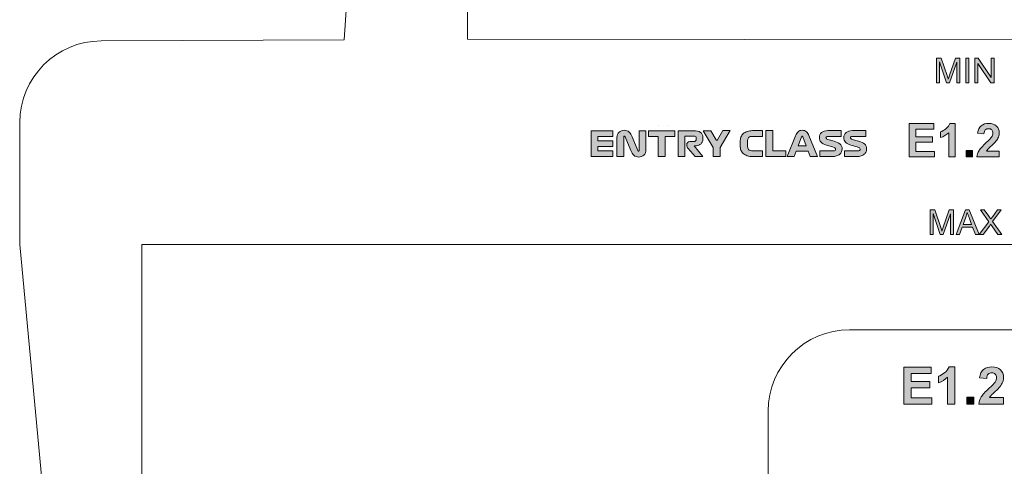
# Model space of a CAD drawing. Header units: millimetres. Extents: x 7 to 595, y -296 to -6.
# Tile 98 of 131: x 355 to 476, y -204 to -149. Entities that reach past the tile are written whole.
import ezdxf

# ---------------------------------------------------------------- set-up
doc = ezdxf.new("R2010")
doc.units = ezdxf.units.MM
doc.header["$MEASUREMENT"] = 0
doc.layers.add('Layer 1', color=7, linetype='Continuous', lineweight=0)

# ---------------------------------------------------------------- blocks, each defined once
blk = doc.blocks.new('Block_52')
at = {"layer": 'Layer 1', "true_color": 0x2c2a29, "transparency": 33554687}
for points in [[(424.95, -166.13), (424.95, -162.96), (427.6, -162.96), (427.6, -163.66), (425.77, -163.66), (425.77, -164.21), (427.6, -164.21), (427.6, -164.88), (425.77, -164.88), (425.77, -165.43), (427.6, -165.43), (427.6, -166.13)], [(433.18, -166.13), (433.18, -163.65), (431.97, -163.65), (431.97, -162.96), (435.23, -162.96), (435.23, -163.65), (434.02, -163.65), (434.02, -166.13)], [(446.4, -166.13), (446.4, -162.95), (447.25, -162.95), (447.25, -165.43), (448.86, -165.43), (448.86, -166.13)]]:
    blk.add_hatch(color=250, dxfattribs=at).paths.add_polyline_path(points)
h = blk.add_hatch(color=250, dxfattribs=at)
edge = h.paths.add_edge_path()
edge.add_spline(control_points=[(428.11, -166.13), (428.11, -166.13), (428.11, -163.8), (428.11, -163.8), (428.11, -163.66), (428.14, -163.53), (428.18, -163.42), (428.23, -163.31), (428.3, -163.21), (428.37, -163.14), (428.45, -163.06), (428.54, -163), (428.65, -162.96), (428.75, -162.93), (428.86, -162.91), (428.98, -162.91), (429.25, -162.91), (429.46, -162.98), (429.61, -163.12), (429.77, -163.27), (429.89, -163.46), (429.99, -163.7), (429.99, -163.7), (430.68, -165.38), (430.68, -165.38), (430.69, -165.4), (430.7, -165.42), (430.71, -165.44), (430.72, -165.46), (430.73, -165.47), (430.75, -165.47), (430.78, -165.47), (430.8, -165.46), (430.81, -165.44), (430.82, -165.43), (430.83, -165.41), (430.83, -165.38), (430.83, -165.38), (430.83, -162.96), (430.83, -162.96), (430.83, -162.96), (431.67, -162.96), (431.67, -162.96), (431.67, -162.96), (431.67, -165.29), (431.67, -165.29), (431.67, -165.44), (431.65, -165.57), (431.6, -165.68), (431.55, -165.8), (431.49, -165.89), (431.41, -165.96), (431.34, -166.04), (431.24, -166.09), (431.14, -166.13), (431.03, -166.17), (430.92, -166.19), (430.81, -166.19), (430.54, -166.19), (430.33, -166.12), (430.18, -165.97), (430.03, -165.83), (429.9, -165.64), (429.8, -165.39), (429.8, -165.39), (429.11, -163.71), (429.11, -163.71), (429.1, -163.69), (429.09, -163.67), (429.08, -163.65), (429.07, -163.63), (429.05, -163.63), (429.03, -163.63), (429, -163.63), (428.98, -163.63), (428.97, -163.65), (428.96, -163.66), (428.96, -163.69), (428.96, -163.71), (428.96, -163.71), (428.96, -166.13), (428.96, -166.13), (428.96, -166.13), (428.11, -166.13), (428.11, -166.13)], knot_values=[0, 0, 0, 0, 1, 1, 1, 2, 2, 2, 3, 3, 3, 4, 4, 4, 5, 5, 5, 6, 6, 6, 7, 7, 7, 8, 8, 8, 9, 9, 9, 10, 10, 10, 11, 11, 11, 12, 12, 12, 13, 13, 13, 14, 14, 14, 15, 15, 15, 16, 16, 16, 17, 17, 17, 18, 18, 18, 19, 19, 19, 20, 20, 20, 21, 21, 21, 22, 22, 22, 23, 23, 23, 24, 24, 24, 25, 25, 25, 26, 26, 26, 27, 27, 27, 28, 28, 28, 28], degree=3, periodic=0)
h = blk.add_hatch(color=250, dxfattribs=at)
edge = h.paths.add_edge_path()
edge.add_spline(control_points=[(438.66, -166.13), (438.66, -166.13), (437.71, -166.13), (437.71, -166.13), (437.71, -166.13), (436.87, -165.16), (436.87, -165.16), (436.8, -165.08), (436.75, -165), (436.72, -164.92), (436.69, -164.84), (436.68, -164.77), (436.68, -164.71), (436.68, -164.57), (436.72, -164.46), (436.8, -164.39), (436.89, -164.32), (437, -164.28), (437.15, -164.28), (437.15, -164.28), (437.57, -164.28), (437.57, -164.28), (437.66, -164.28), (437.73, -164.26), (437.77, -164.21), (437.82, -164.15), (437.84, -164.09), (437.84, -164.01), (437.84, -164.01), (437.84, -163.87), (437.84, -163.87), (437.84, -163.79), (437.82, -163.72), (437.78, -163.67), (437.73, -163.63), (437.66, -163.61), (437.56, -163.61), (437.56, -163.61), (436.46, -163.61), (436.46, -163.61), (436.46, -163.61), (436.46, -166.13), (436.46, -166.13), (436.46, -166.13), (435.61, -166.13), (435.61, -166.13), (435.61, -166.13), (435.61, -162.96), (435.61, -162.96), (435.61, -162.96), (437.47, -162.96), (437.47, -162.96), (437.88, -162.96), (438.18, -163.02), (438.38, -163.16), (438.57, -163.29), (438.67, -163.51), (438.67, -163.81), (438.67, -163.81), (438.67, -164), (438.67, -164), (438.67, -164.13), (438.64, -164.25), (438.59, -164.35), (438.54, -164.45), (438.47, -164.54), (438.38, -164.61), (438.29, -164.68), (438.18, -164.74), (438.06, -164.77), (437.94, -164.81), (437.82, -164.83), (437.68, -164.83), (437.68, -164.83), (437.58, -164.83), (437.58, -164.83), (437.58, -164.83), (438.66, -166.13), (438.66, -166.13)], knot_values=[0, 0, 0, 0, 1, 1, 1, 2, 2, 2, 3, 3, 3, 4, 4, 4, 5, 5, 5, 6, 6, 6, 7, 7, 7, 8, 8, 8, 9, 9, 9, 10, 10, 10, 11, 11, 11, 12, 12, 12, 13, 13, 13, 14, 14, 14, 15, 15, 15, 16, 16, 16, 17, 17, 17, 18, 18, 18, 19, 19, 19, 20, 20, 20, 21, 21, 21, 22, 22, 22, 23, 23, 23, 24, 24, 24, 25, 25, 25, 26, 26, 26, 26], degree=3, periodic=0)
h = blk.add_hatch(color=250, dxfattribs=at)
edge = h.paths.add_edge_path()
edge.add_spline(control_points=[(439.94, -166.13), (439.94, -166.13), (439.94, -165.03), (439.94, -165.03), (439.94, -165.03), (438.71, -162.96), (438.71, -162.96), (438.71, -162.96), (439.66, -162.96), (439.66, -162.96), (439.66, -162.96), (440.28, -164.06), (440.28, -164.06), (440.3, -164.1), (440.33, -164.12), (440.37, -164.12), (440.41, -164.12), (440.44, -164.1), (440.47, -164.06), (440.47, -164.06), (441.13, -162.95), (441.13, -162.95), (441.13, -162.95), (442.02, -162.95), (442.02, -162.95), (442.02, -162.95), (440.79, -165.02), (440.79, -165.02), (440.79, -165.02), (440.79, -166.13), (440.79, -166.13), (440.79, -166.13), (439.94, -166.13), (439.94, -166.13)], knot_values=[0, 0, 0, 0, 1, 1, 1, 2, 2, 2, 3, 3, 3, 4, 4, 4, 5, 5, 5, 6, 6, 6, 7, 7, 7, 8, 8, 8, 9, 9, 9, 10, 10, 10, 11, 11, 11, 11], degree=3, periodic=0)
h = blk.add_hatch(color=250, dxfattribs=at)
edge = h.paths.add_edge_path()
edge.add_spline(control_points=[(446, -165.43), (446, -165.43), (446, -166.13), (446, -166.13), (446, -166.13), (444.77, -166.13), (444.77, -166.13), (444.52, -166.13), (444.3, -166.1), (444.11, -166.03), (443.91, -165.97), (443.76, -165.88), (443.63, -165.76), (443.5, -165.65), (443.41, -165.5), (443.34, -165.34), (443.28, -165.17), (443.24, -164.98), (443.24, -164.77), (443.24, -164.77), (443.24, -164.31), (443.24, -164.31), (443.24, -164.1), (443.28, -163.92), (443.34, -163.75), (443.41, -163.58), (443.5, -163.44), (443.63, -163.32), (443.76, -163.2), (443.91, -163.11), (444.11, -163.05), (444.3, -162.99), (444.52, -162.95), (444.77, -162.95), (444.77, -162.95), (445.98, -162.95), (445.98, -162.95), (445.98, -162.95), (445.98, -163.65), (445.98, -163.65), (445.98, -163.65), (444.81, -163.65), (444.81, -163.65), (444.55, -163.65), (444.37, -163.7), (444.28, -163.81), (444.18, -163.91), (444.13, -164.08), (444.13, -164.32), (444.13, -164.32), (444.13, -164.77), (444.13, -164.77), (444.13, -165), (444.18, -165.17), (444.28, -165.28), (444.38, -165.38), (444.56, -165.43), (444.83, -165.43), (444.83, -165.43), (446, -165.43), (446, -165.43)], knot_values=[0, 0, 0, 0, 1, 1, 1, 2, 2, 2, 3, 3, 3, 4, 4, 4, 5, 5, 5, 6, 6, 6, 7, 7, 7, 8, 8, 8, 9, 9, 9, 10, 10, 10, 11, 11, 11, 12, 12, 12, 13, 13, 13, 14, 14, 14, 15, 15, 15, 16, 16, 16, 17, 17, 17, 18, 18, 18, 19, 19, 19, 20, 20, 20, 20], degree=3, periodic=0)
h = blk.add_hatch(color=250, dxfattribs=at)
edge = h.paths.add_edge_path()
edge.add_spline(control_points=[(450.79, -163.72), (450.79, -163.72), (450.37, -164.81), (450.37, -164.81), (450.37, -164.81), (451.35, -164.81), (451.35, -164.81), (451.35, -164.81), (450.94, -163.72), (450.94, -163.72), (450.93, -163.7), (450.93, -163.68), (450.92, -163.67), (450.91, -163.65), (450.89, -163.64), (450.87, -163.64), (450.85, -163.64), (450.83, -163.65), (450.82, -163.66), (450.81, -163.68), (450.8, -163.7), (450.79, -163.72)], knot_values=[0, 0, 0, 0, 1, 1, 1, 2, 2, 2, 3, 3, 3, 4, 4, 4, 5, 5, 5, 6, 6, 6, 7, 7, 7, 7], degree=3, periodic=0)
edge = h.paths.add_edge_path()
edge.add_spline(control_points=[(451.85, -166.13), (451.85, -166.13), (451.6, -165.46), (451.6, -165.46), (451.6, -165.46), (450.12, -165.46), (450.12, -165.46), (450.12, -165.46), (449.86, -166.13), (449.86, -166.13), (449.86, -166.13), (449.01, -166.13), (449.01, -166.13), (449.01, -166.13), (450.06, -163.57), (450.06, -163.57), (450.14, -163.37), (450.25, -163.21), (450.37, -163.08), (450.49, -162.96), (450.65, -162.9), (450.86, -162.9), (451.08, -162.9), (451.26, -162.96), (451.38, -163.08), (451.51, -163.2), (451.61, -163.36), (451.69, -163.56), (451.69, -163.56), (452.73, -166.13), (452.73, -166.13), (452.73, -166.13), (451.85, -166.13), (451.85, -166.13), (451.85, -166.13), (451.85, -166.13), (451.85, -166.13)], knot_values=[0, 0, 0, 0, 1, 1, 1, 2, 2, 2, 3, 3, 3, 4, 4, 4, 5, 5, 5, 6, 6, 6, 7, 7, 7, 8, 8, 8, 9, 9, 9, 10, 10, 10, 11, 11, 11, 12, 12, 12, 12], degree=3, periodic=0)
h = blk.add_hatch(color=250, dxfattribs=at)
edge = h.paths.add_edge_path()
edge.add_spline(control_points=[(454.59, -164.95), (454.59, -164.95), (453.83, -164.72), (453.83, -164.72), (453.54, -164.64), (453.32, -164.52), (453.18, -164.36), (453.04, -164.21), (452.97, -164.03), (452.97, -163.82), (452.97, -163.55), (453.06, -163.34), (453.25, -163.19), (453.43, -163.03), (453.69, -162.95), (454.03, -162.95), (454.03, -162.95), (455.66, -162.95), (455.66, -162.95), (455.66, -162.95), (455.66, -163.65), (455.66, -163.65), (455.66, -163.65), (454.03, -163.65), (454.03, -163.65), (453.94, -163.65), (453.88, -163.67), (453.84, -163.7), (453.8, -163.73), (453.78, -163.77), (453.78, -163.81), (453.78, -163.86), (453.8, -163.9), (453.84, -163.93), (453.87, -163.97), (453.93, -163.99), (454.01, -164.02), (454.01, -164.02), (454.78, -164.24), (454.78, -164.24), (455.11, -164.34), (455.36, -164.45), (455.52, -164.59), (455.69, -164.73), (455.77, -164.93), (455.77, -165.18), (455.77, -165.31), (455.74, -165.43), (455.7, -165.55), (455.65, -165.66), (455.57, -165.76), (455.47, -165.85), (455.37, -165.93), (455.24, -166), (455.09, -166.05), (454.94, -166.1), (454.76, -166.13), (454.55, -166.13), (454.55, -166.13), (453.05, -166.13), (453.05, -166.13), (453.05, -166.13), (453.05, -165.43), (453.05, -165.43), (453.05, -165.43), (454.68, -165.43), (454.68, -165.43), (454.78, -165.43), (454.86, -165.41), (454.9, -165.37), (454.94, -165.32), (454.96, -165.27), (454.96, -165.22), (454.96, -165.15), (454.94, -165.1), (454.89, -165.06), (454.83, -165.03), (454.74, -164.99), (454.59, -164.95)], knot_values=[0, 0, 0, 0, 1, 1, 1, 2, 2, 2, 3, 3, 3, 4, 4, 4, 5, 5, 5, 6, 6, 6, 7, 7, 7, 8, 8, 8, 9, 9, 9, 10, 10, 10, 11, 11, 11, 12, 12, 12, 13, 13, 13, 14, 14, 14, 15, 15, 15, 16, 16, 16, 17, 17, 17, 18, 18, 18, 19, 19, 19, 20, 20, 20, 21, 21, 21, 22, 22, 22, 23, 23, 23, 24, 24, 24, 25, 25, 25, 26, 26, 26, 26], degree=3, periodic=0)
h = blk.add_hatch(color=250, dxfattribs=at)
edge = h.paths.add_edge_path()
edge.add_spline(control_points=[(457.61, -164.95), (457.61, -164.95), (456.84, -164.72), (456.84, -164.72), (456.55, -164.63), (456.33, -164.52), (456.19, -164.36), (456.05, -164.21), (455.98, -164.03), (455.98, -163.82), (455.98, -163.55), (456.07, -163.34), (456.26, -163.19), (456.45, -163.03), (456.71, -162.95), (457.05, -162.95), (457.05, -162.95), (458.68, -162.95), (458.68, -162.95), (458.68, -162.95), (458.68, -163.65), (458.68, -163.65), (458.68, -163.65), (457.04, -163.65), (457.04, -163.65), (456.95, -163.65), (456.89, -163.67), (456.85, -163.7), (456.82, -163.73), (456.8, -163.77), (456.8, -163.81), (456.8, -163.86), (456.82, -163.9), (456.85, -163.93), (456.89, -163.97), (456.94, -163.99), (457.02, -164.02), (457.02, -164.02), (457.8, -164.24), (457.8, -164.24), (458.12, -164.34), (458.37, -164.45), (458.54, -164.59), (458.7, -164.73), (458.78, -164.93), (458.78, -165.18), (458.78, -165.31), (458.76, -165.43), (458.71, -165.55), (458.66, -165.66), (458.59, -165.76), (458.49, -165.85), (458.38, -165.93), (458.26, -166), (458.1, -166.05), (457.95, -166.1), (457.77, -166.13), (457.56, -166.13), (457.56, -166.13), (456.07, -166.13), (456.07, -166.13), (456.07, -166.13), (456.07, -165.43), (456.07, -165.43), (456.07, -165.43), (457.69, -165.43), (457.69, -165.43), (457.8, -165.43), (457.87, -165.41), (457.92, -165.37), (457.96, -165.32), (457.98, -165.27), (457.98, -165.22), (457.98, -165.15), (457.95, -165.1), (457.9, -165.06), (457.85, -165.03), (457.75, -164.99), (457.61, -164.95)], knot_values=[0, 0, 0, 0, 1, 1, 1, 2, 2, 2, 3, 3, 3, 4, 4, 4, 5, 5, 5, 6, 6, 6, 7, 7, 7, 8, 8, 8, 9, 9, 9, 10, 10, 10, 11, 11, 11, 12, 12, 12, 13, 13, 13, 14, 14, 14, 15, 15, 15, 16, 16, 16, 17, 17, 17, 18, 18, 18, 19, 19, 19, 20, 20, 20, 21, 21, 21, 22, 22, 22, 23, 23, 23, 24, 24, 24, 25, 25, 25, 26, 26, 26, 26], degree=3, periodic=0)
at = {"layer": 'Layer 1', "color": 242, "lineweight": 0, "true_color": 0xe32227}
for p, q in [((433.16, -162.36), (433.16, -162.36)), ((434.29, -162.36), (434.29, -162.36))]:
    blk.add_line(p, q, dxfattribs=at)
at = {"layer": 'Layer 1'}
for points in [[(424.95, -166.13), (424.95, -162.96), (427.6, -162.96), (427.6, -163.66), (425.77, -163.66), (425.77, -164.21), (427.6, -164.21), (427.6, -164.88), (425.77, -164.88), (425.77, -165.43), (427.6, -165.43), (427.6, -166.13)], [(433.18, -166.13), (433.18, -163.65), (431.97, -163.65), (431.97, -162.96), (435.23, -162.96), (435.23, -163.65), (434.02, -163.65), (434.02, -166.13)], [(446.4, -166.13), (446.4, -162.95), (447.25, -162.95), (447.25, -165.43), (448.86, -165.43), (448.86, -166.13)]]:
    blk.add_lwpolyline(points, close=True, dxfattribs=at)
for points, knots in [([(428.11, -166.13), (428.11, -166.13), (428.11, -163.8), (428.11, -163.8), (428.11, -163.66), (428.14, -163.53), (428.18, -163.42), (428.23, -163.31), (428.3, -163.21), (428.37, -163.14), (428.45, -163.06), (428.54, -163), (428.65, -162.96), (428.75, -162.93), (428.86, -162.91), (428.98, -162.91), (429.25, -162.91), (429.46, -162.98), (429.61, -163.12), (429.77, -163.27), (429.89, -163.46), (429.99, -163.7), (429.99, -163.7), (430.68, -165.38), (430.68, -165.38), (430.69, -165.4), (430.7, -165.42), (430.71, -165.44), (430.72, -165.46), (430.73, -165.47), (430.75, -165.47), (430.78, -165.47), (430.8, -165.46), (430.81, -165.44), (430.82, -165.43), (430.83, -165.41), (430.83, -165.38), (430.83, -165.38), (430.83, -162.96), (430.83, -162.96), (430.83, -162.96), (431.67, -162.96), (431.67, -162.96), (431.67, -162.96), (431.67, -165.29), (431.67, -165.29), (431.67, -165.44), (431.65, -165.57), (431.6, -165.68), (431.55, -165.8), (431.49, -165.89), (431.41, -165.96), (431.34, -166.04), (431.24, -166.09), (431.14, -166.13), (431.03, -166.17), (430.92, -166.19), (430.81, -166.19), (430.54, -166.19), (430.33, -166.12), (430.18, -165.97), (430.03, -165.83), (429.9, -165.64), (429.8, -165.39), (429.8, -165.39), (429.11, -163.71), (429.11, -163.71), (429.1, -163.69), (429.09, -163.67), (429.08, -163.65), (429.07, -163.63), (429.05, -163.63), (429.03, -163.63), (429, -163.63), (428.98, -163.63), (428.97, -163.65), (428.96, -163.66), (428.96, -163.69), (428.96, -163.71), (428.96, -163.71), (428.96, -166.13), (428.96, -166.13), (428.96, -166.13), (428.11, -166.13), (428.11, -166.13)], [0, 0, 0, 0, 1, 1, 1, 2, 2, 2, 3, 3, 3, 4, 4, 4, 5, 5, 5, 6, 6, 6, 7, 7, 7, 8, 8, 8, 9, 9, 9, 10, 10, 10, 11, 11, 11, 12, 12, 12, 13, 13, 13, 14, 14, 14, 15, 15, 15, 16, 16, 16, 17, 17, 17, 18, 18, 18, 19, 19, 19, 20, 20, 20, 21, 21, 21, 22, 22, 22, 23, 23, 23, 24, 24, 24, 25, 25, 25, 26, 26, 26, 27, 27, 27, 28, 28, 28, 28]), ([(438.66, -166.13), (438.66, -166.13), (437.71, -166.13), (437.71, -166.13), (437.71, -166.13), (436.87, -165.16), (436.87, -165.16), (436.8, -165.08), (436.75, -165), (436.72, -164.92), (436.69, -164.84), (436.68, -164.77), (436.68, -164.71), (436.68, -164.57), (436.72, -164.46), (436.8, -164.39), (436.89, -164.32), (437, -164.28), (437.15, -164.28), (437.15, -164.28), (437.57, -164.28), (437.57, -164.28), (437.66, -164.28), (437.73, -164.26), (437.77, -164.21), (437.82, -164.15), (437.84, -164.09), (437.84, -164.01), (437.84, -164.01), (437.84, -163.87), (437.84, -163.87), (437.84, -163.79), (437.82, -163.72), (437.78, -163.67), (437.73, -163.63), (437.66, -163.61), (437.56, -163.61), (437.56, -163.61), (436.46, -163.61), (436.46, -163.61), (436.46, -163.61), (436.46, -166.13), (436.46, -166.13), (436.46, -166.13), (435.61, -166.13), (435.61, -166.13), (435.61, -166.13), (435.61, -162.96), (435.61, -162.96), (435.61, -162.96), (437.47, -162.96), (437.47, -162.96), (437.88, -162.96), (438.18, -163.02), (438.38, -163.16), (438.57, -163.29), (438.67, -163.51), (438.67, -163.81), (438.67, -163.81), (438.67, -164), (438.67, -164), (438.67, -164.13), (438.64, -164.25), (438.59, -164.35), (438.54, -164.45), (438.47, -164.54), (438.38, -164.61), (438.29, -164.68), (438.18, -164.74), (438.06, -164.77), (437.94, -164.81), (437.82, -164.83), (437.68, -164.83), (437.68, -164.83), (437.58, -164.83), (437.58, -164.83), (437.58, -164.83), (438.66, -166.13), (438.66, -166.13)], [0, 0, 0, 0, 1, 1, 1, 2, 2, 2, 3, 3, 3, 4, 4, 4, 5, 5, 5, 6, 6, 6, 7, 7, 7, 8, 8, 8, 9, 9, 9, 10, 10, 10, 11, 11, 11, 12, 12, 12, 13, 13, 13, 14, 14, 14, 15, 15, 15, 16, 16, 16, 17, 17, 17, 18, 18, 18, 19, 19, 19, 20, 20, 20, 21, 21, 21, 22, 22, 22, 23, 23, 23, 24, 24, 24, 25, 25, 25, 26, 26, 26, 26]), ([(439.94, -166.13), (439.94, -166.13), (439.94, -165.03), (439.94, -165.03), (439.94, -165.03), (438.71, -162.96), (438.71, -162.96), (438.71, -162.96), (439.66, -162.96), (439.66, -162.96), (439.66, -162.96), (440.28, -164.06), (440.28, -164.06), (440.3, -164.1), (440.33, -164.12), (440.37, -164.12), (440.41, -164.12), (440.44, -164.1), (440.47, -164.06), (440.47, -164.06), (441.13, -162.95), (441.13, -162.95), (441.13, -162.95), (442.02, -162.95), (442.02, -162.95), (442.02, -162.95), (440.79, -165.02), (440.79, -165.02), (440.79, -165.02), (440.79, -166.13), (440.79, -166.13), (440.79, -166.13), (439.94, -166.13), (439.94, -166.13)], [0, 0, 0, 0, 1, 1, 1, 2, 2, 2, 3, 3, 3, 4, 4, 4, 5, 5, 5, 6, 6, 6, 7, 7, 7, 8, 8, 8, 9, 9, 9, 10, 10, 10, 11, 11, 11, 11]), ([(446, -165.43), (446, -165.43), (446, -166.13), (446, -166.13), (446, -166.13), (444.77, -166.13), (444.77, -166.13), (444.52, -166.13), (444.3, -166.1), (444.11, -166.03), (443.91, -165.97), (443.76, -165.88), (443.63, -165.76), (443.5, -165.65), (443.41, -165.5), (443.34, -165.34), (443.28, -165.17), (443.24, -164.98), (443.24, -164.77), (443.24, -164.77), (443.24, -164.31), (443.24, -164.31), (443.24, -164.1), (443.28, -163.92), (443.34, -163.75), (443.41, -163.58), (443.5, -163.44), (443.63, -163.32), (443.76, -163.2), (443.91, -163.11), (444.11, -163.05), (444.3, -162.99), (444.52, -162.95), (444.77, -162.95), (444.77, -162.95), (445.98, -162.95), (445.98, -162.95), (445.98, -162.95), (445.98, -163.65), (445.98, -163.65), (445.98, -163.65), (444.81, -163.65), (444.81, -163.65), (444.55, -163.65), (444.37, -163.7), (444.28, -163.81), (444.18, -163.91), (444.13, -164.08), (444.13, -164.32), (444.13, -164.32), (444.13, -164.77), (444.13, -164.77), (444.13, -165), (444.18, -165.17), (444.28, -165.28), (444.38, -165.38), (444.56, -165.43), (444.83, -165.43), (444.83, -165.43), (446, -165.43), (446, -165.43)], [0, 0, 0, 0, 1, 1, 1, 2, 2, 2, 3, 3, 3, 4, 4, 4, 5, 5, 5, 6, 6, 6, 7, 7, 7, 8, 8, 8, 9, 9, 9, 10, 10, 10, 11, 11, 11, 12, 12, 12, 13, 13, 13, 14, 14, 14, 15, 15, 15, 16, 16, 16, 17, 17, 17, 18, 18, 18, 19, 19, 19, 20, 20, 20, 20]), ([(451.85, -166.13), (451.85, -166.13), (451.6, -165.46), (451.6, -165.46), (451.6, -165.46), (450.12, -165.46), (450.12, -165.46), (450.12, -165.46), (449.86, -166.13), (449.86, -166.13), (449.86, -166.13), (449.01, -166.13), (449.01, -166.13), (449.01, -166.13), (450.06, -163.57), (450.06, -163.57), (450.14, -163.37), (450.25, -163.21), (450.37, -163.08), (450.49, -162.96), (450.65, -162.9), (450.86, -162.9), (451.08, -162.9), (451.26, -162.96), (451.38, -163.08), (451.51, -163.2), (451.61, -163.36), (451.69, -163.56), (451.69, -163.56), (452.73, -166.13), (452.73, -166.13), (452.73, -166.13), (451.85, -166.13), (451.85, -166.13), (451.85, -166.13), (451.85, -166.13), (451.85, -166.13)], [0, 0, 0, 0, 1, 1, 1, 2, 2, 2, 3, 3, 3, 4, 4, 4, 5, 5, 5, 6, 6, 6, 7, 7, 7, 8, 8, 8, 9, 9, 9, 10, 10, 10, 11, 11, 11, 12, 12, 12, 12]), ([(454.59, -164.95), (454.59, -164.95), (453.83, -164.72), (453.83, -164.72), (453.54, -164.64), (453.32, -164.52), (453.18, -164.36), (453.04, -164.21), (452.97, -164.03), (452.97, -163.82), (452.97, -163.55), (453.06, -163.34), (453.25, -163.19), (453.43, -163.03), (453.69, -162.95), (454.03, -162.95), (454.03, -162.95), (455.66, -162.95), (455.66, -162.95), (455.66, -162.95), (455.66, -163.65), (455.66, -163.65), (455.66, -163.65), (454.03, -163.65), (454.03, -163.65), (453.94, -163.65), (453.88, -163.67), (453.84, -163.7), (453.8, -163.73), (453.78, -163.77), (453.78, -163.81), (453.78, -163.86), (453.8, -163.9), (453.84, -163.93), (453.87, -163.97), (453.93, -163.99), (454.01, -164.02), (454.01, -164.02), (454.78, -164.24), (454.78, -164.24), (455.11, -164.34), (455.36, -164.45), (455.52, -164.59), (455.69, -164.73), (455.77, -164.93), (455.77, -165.18), (455.77, -165.31), (455.74, -165.43), (455.7, -165.55), (455.65, -165.66), (455.57, -165.76), (455.47, -165.85), (455.37, -165.93), (455.24, -166), (455.09, -166.05), (454.94, -166.1), (454.76, -166.13), (454.55, -166.13), (454.55, -166.13), (453.05, -166.13), (453.05, -166.13), (453.05, -166.13), (453.05, -165.43), (453.05, -165.43), (453.05, -165.43), (454.68, -165.43), (454.68, -165.43), (454.78, -165.43), (454.86, -165.41), (454.9, -165.37), (454.94, -165.32), (454.96, -165.27), (454.96, -165.22), (454.96, -165.15), (454.94, -165.1), (454.89, -165.06), (454.83, -165.03), (454.74, -164.99), (454.59, -164.95)], [0, 0, 0, 0, 1, 1, 1, 2, 2, 2, 3, 3, 3, 4, 4, 4, 5, 5, 5, 6, 6, 6, 7, 7, 7, 8, 8, 8, 9, 9, 9, 10, 10, 10, 11, 11, 11, 12, 12, 12, 13, 13, 13, 14, 14, 14, 15, 15, 15, 16, 16, 16, 17, 17, 17, 18, 18, 18, 19, 19, 19, 20, 20, 20, 21, 21, 21, 22, 22, 22, 23, 23, 23, 24, 24, 24, 25, 25, 25, 26, 26, 26, 26]), ([(457.61, -164.95), (457.61, -164.95), (456.84, -164.72), (456.84, -164.72), (456.55, -164.63), (456.33, -164.52), (456.19, -164.36), (456.05, -164.21), (455.98, -164.03), (455.98, -163.82), (455.98, -163.55), (456.07, -163.34), (456.26, -163.19), (456.45, -163.03), (456.71, -162.95), (457.05, -162.95), (457.05, -162.95), (458.68, -162.95), (458.68, -162.95), (458.68, -162.95), (458.68, -163.65), (458.68, -163.65), (458.68, -163.65), (457.04, -163.65), (457.04, -163.65), (456.95, -163.65), (456.89, -163.67), (456.85, -163.7), (456.82, -163.73), (456.8, -163.77), (456.8, -163.81), (456.8, -163.86), (456.82, -163.9), (456.85, -163.93), (456.89, -163.97), (456.94, -163.99), (457.02, -164.02), (457.02, -164.02), (457.8, -164.24), (457.8, -164.24), (458.12, -164.34), (458.37, -164.45), (458.54, -164.59), (458.7, -164.73), (458.78, -164.93), (458.78, -165.18), (458.78, -165.31), (458.76, -165.43), (458.71, -165.55), (458.66, -165.66), (458.59, -165.76), (458.49, -165.85), (458.38, -165.93), (458.26, -166), (458.1, -166.05), (457.95, -166.1), (457.77, -166.13), (457.56, -166.13), (457.56, -166.13), (456.07, -166.13), (456.07, -166.13), (456.07, -166.13), (456.07, -165.43), (456.07, -165.43), (456.07, -165.43), (457.69, -165.43), (457.69, -165.43), (457.8, -165.43), (457.87, -165.41), (457.92, -165.37), (457.96, -165.32), (457.98, -165.27), (457.98, -165.22), (457.98, -165.15), (457.95, -165.1), (457.9, -165.06), (457.85, -165.03), (457.75, -164.99), (457.61, -164.95)], [0, 0, 0, 0, 1, 1, 1, 2, 2, 2, 3, 3, 3, 4, 4, 4, 5, 5, 5, 6, 6, 6, 7, 7, 7, 8, 8, 8, 9, 9, 9, 10, 10, 10, 11, 11, 11, 12, 12, 12, 13, 13, 13, 14, 14, 14, 15, 15, 15, 16, 16, 16, 17, 17, 17, 18, 18, 18, 19, 19, 19, 20, 20, 20, 21, 21, 21, 22, 22, 22, 23, 23, 23, 24, 24, 24, 25, 25, 25, 26, 26, 26, 26]), ([(450.79, -163.72), (450.79, -163.72), (450.37, -164.81), (450.37, -164.81), (450.37, -164.81), (451.35, -164.81), (451.35, -164.81), (451.35, -164.81), (450.94, -163.72), (450.94, -163.72), (450.93, -163.7), (450.93, -163.68), (450.92, -163.67), (450.91, -163.65), (450.89, -163.64), (450.87, -163.64), (450.85, -163.64), (450.83, -163.65), (450.82, -163.66), (450.81, -163.68), (450.8, -163.7), (450.79, -163.72)], [0, 0, 0, 0, 1, 1, 1, 2, 2, 2, 3, 3, 3, 4, 4, 4, 5, 5, 5, 6, 6, 6, 7, 7, 7, 7])]:
    blk.add_open_spline(points, degree=3, knots=knots, dxfattribs=at)
blk = doc.blocks.new('Block_51')
at = {"layer": 'Layer 1', "true_color": 0x010101, "transparency": 33554687}
h = blk.add_hatch(color=18, dxfattribs=at)
edge = h.paths.add_edge_path()
edge.add_spline(control_points=[(467.35, -157.07), (467.35, -157.07), (467.35, -154.04), (467.35, -154.04), (467.35, -154.04), (467.95, -154.04), (467.95, -154.04), (467.95, -154.04), (468.66, -156.19), (468.66, -156.19), (468.73, -156.39), (468.78, -156.54), (468.81, -156.64), (468.84, -156.53), (468.9, -156.36), (468.97, -156.15), (468.97, -156.15), (469.7, -154.04), (469.7, -154.04), (469.7, -154.04), (470.24, -154.04), (470.24, -154.04), (470.24, -154.04), (470.24, -157.07), (470.24, -157.07), (470.24, -157.07), (469.85, -157.07), (469.85, -157.07), (469.85, -157.07), (469.85, -154.54), (469.85, -154.54), (469.85, -154.54), (468.97, -157.07), (468.97, -157.07), (468.97, -157.07), (468.61, -157.07), (468.61, -157.07), (468.61, -157.07), (467.73, -154.49), (467.73, -154.49), (467.73, -154.49), (467.73, -157.07), (467.73, -157.07), (467.73, -157.07), (467.35, -157.07), (467.35, -157.07)], knot_values=[0, 0, 0, 0, 1, 1, 1, 2, 2, 2, 3, 3, 3, 4, 4, 4, 5, 5, 5, 6, 6, 6, 7, 7, 7, 8, 8, 8, 9, 9, 9, 10, 10, 10, 11, 11, 11, 12, 12, 12, 13, 13, 13, 14, 14, 14, 15, 15, 15, 15], degree=3, periodic=0)
for points in [[(470.95, -157.07), (470.95, -154.04), (471.35, -154.04), (471.35, -157.07)], [(472.05, -157.07), (472.05, -154.04), (472.47, -154.04), (474.06, -156.42), (474.06, -154.04), (474.44, -154.04), (474.44, -157.07), (474.03, -157.07), (472.44, -154.69), (472.44, -157.07)], [(464, -166.18), (464, -162.08), (467.03, -162.08), (467.03, -162.78), (464.83, -162.78), (464.83, -163.69), (466.88, -163.69), (466.88, -164.38), (464.83, -164.38), (464.83, -165.49), (467.11, -165.49), (467.11, -166.18)], [(470.99, -166.18), (470.99, -165.4), (471.78, -165.4), (471.78, -166.18)]]:
    blk.add_hatch(color=18, dxfattribs=at).paths.add_polyline_path(points)
h = blk.add_hatch(color=18, dxfattribs=at)
edge = h.paths.add_edge_path()
edge.add_spline(control_points=[(469.65, -166.18), (469.65, -166.18), (468.87, -166.18), (468.87, -166.18), (468.87, -166.18), (468.87, -163.21), (468.87, -163.21), (468.58, -163.48), (468.24, -163.68), (467.85, -163.81), (467.85, -163.81), (467.85, -163.1), (467.85, -163.1), (468.06, -163.03), (468.28, -162.9), (468.52, -162.71), (468.76, -162.53), (468.92, -162.31), (469.01, -162.06), (469.01, -162.06), (469.65, -162.06), (469.65, -162.06), (469.65, -162.06), (469.65, -166.18), (469.65, -166.18)], knot_values=[0, 0, 0, 0, 1, 1, 1, 2, 2, 2, 3, 3, 3, 4, 4, 4, 5, 5, 5, 6, 6, 6, 7, 7, 7, 8, 8, 8, 8], degree=3, periodic=0)
h = blk.add_hatch(color=18, dxfattribs=at)
edge = h.paths.add_edge_path()
edge.add_spline(control_points=[(475.07, -165.45), (475.07, -165.45), (475.07, -166.18), (475.07, -166.18), (475.07, -166.18), (472.32, -166.18), (472.32, -166.18), (472.35, -165.91), (472.44, -165.64), (472.59, -165.4), (472.74, -165.15), (473.03, -164.82), (473.47, -164.41), (473.82, -164.08), (474.04, -163.86), (474.12, -163.74), (474.23, -163.58), (474.28, -163.42), (474.28, -163.26), (474.28, -163.08), (474.24, -162.95), (474.14, -162.85), (474.05, -162.76), (473.92, -162.71), (473.75, -162.71), (473.59, -162.71), (473.46, -162.76), (473.36, -162.86), (473.27, -162.96), (473.21, -163.12), (473.19, -163.35), (473.19, -163.35), (472.41, -163.27), (472.41, -163.27), (472.46, -162.84), (472.6, -162.53), (472.85, -162.34), (473.1, -162.15), (473.4, -162.06), (473.77, -162.06), (474.18, -162.06), (474.49, -162.17), (474.73, -162.39), (474.96, -162.61), (475.07, -162.88), (475.07, -163.2), (475.07, -163.39), (475.04, -163.56), (474.97, -163.73), (474.91, -163.9), (474.8, -164.07), (474.66, -164.26), (474.56, -164.38), (474.39, -164.55), (474.14, -164.78), (473.89, -165.01), (473.74, -165.16), (473.67, -165.24), (473.6, -165.31), (473.55, -165.38), (473.51, -165.45), (473.51, -165.45), (475.07, -165.45), (475.07, -165.45)], knot_values=[0, 0, 0, 0, 1, 1, 1, 2, 2, 2, 3, 3, 3, 4, 4, 4, 5, 5, 5, 6, 6, 6, 7, 7, 7, 8, 8, 8, 9, 9, 9, 10, 10, 10, 11, 11, 11, 12, 12, 12, 13, 13, 13, 14, 14, 14, 15, 15, 15, 16, 16, 16, 17, 17, 17, 18, 18, 18, 19, 19, 19, 20, 20, 20, 21, 21, 21, 21], degree=3, periodic=0)
h = blk.add_hatch(color=18, dxfattribs=at)
edge = h.paths.add_edge_path()
edge.add_spline(control_points=[(466.57, -175.71), (466.57, -175.71), (466.57, -172.68), (466.57, -172.68), (466.57, -172.68), (467.17, -172.68), (467.17, -172.68), (467.17, -172.68), (467.88, -174.83), (467.88, -174.83), (467.95, -175.03), (468, -175.18), (468.03, -175.28), (468.06, -175.17), (468.12, -175), (468.19, -174.79), (468.19, -174.79), (468.92, -172.68), (468.92, -172.68), (468.92, -172.68), (469.46, -172.68), (469.46, -172.68), (469.46, -172.68), (469.46, -175.71), (469.46, -175.71), (469.46, -175.71), (469.07, -175.71), (469.07, -175.71), (469.07, -175.71), (469.07, -173.18), (469.07, -173.18), (469.07, -173.18), (468.19, -175.71), (468.19, -175.71), (468.19, -175.71), (467.83, -175.71), (467.83, -175.71), (467.83, -175.71), (466.95, -173.13), (466.95, -173.13), (466.95, -173.13), (466.95, -175.71), (466.95, -175.71), (466.95, -175.71), (466.57, -175.71), (466.57, -175.71)], knot_values=[0, 0, 0, 0, 1, 1, 1, 2, 2, 2, 3, 3, 3, 4, 4, 4, 5, 5, 5, 6, 6, 6, 7, 7, 7, 8, 8, 8, 9, 9, 9, 10, 10, 10, 11, 11, 11, 12, 12, 12, 13, 13, 13, 14, 14, 14, 15, 15, 15, 15], degree=3, periodic=0)
h = blk.add_hatch(color=18, dxfattribs=at)
edge = h.paths.add_edge_path()
edge.add_spline(control_points=[(470.64, -174.47), (470.64, -174.47), (471.67, -174.47), (471.67, -174.47), (471.67, -174.47), (471.36, -173.63), (471.36, -173.63), (471.26, -173.37), (471.19, -173.16), (471.14, -172.99), (471.1, -173.19), (471.04, -173.39), (470.97, -173.58), (470.97, -173.58), (470.64, -174.47), (470.64, -174.47)], knot_values=[0, 0, 0, 0, 1, 1, 1, 2, 2, 2, 3, 3, 3, 4, 4, 4, 5, 5, 5, 5], degree=3, periodic=0)
edge = h.paths.add_edge_path()
edge.add_spline(control_points=[(469.77, -175.71), (469.77, -175.71), (470.93, -172.68), (470.93, -172.68), (470.93, -172.68), (471.37, -172.68), (471.37, -172.68), (471.37, -172.68), (472.61, -175.71), (472.61, -175.71), (472.61, -175.71), (472.15, -175.71), (472.15, -175.71), (472.15, -175.71), (471.8, -174.79), (471.8, -174.79), (471.8, -174.79), (470.52, -174.79), (470.52, -174.79), (470.52, -174.79), (470.19, -175.71), (470.19, -175.71), (470.19, -175.71), (469.77, -175.71), (469.77, -175.71), (469.77, -175.71), (469.77, -175.71), (469.77, -175.71)], knot_values=[0, 0, 0, 0, 1, 1, 1, 2, 2, 2, 3, 3, 3, 4, 4, 4, 5, 5, 5, 6, 6, 6, 7, 7, 7, 8, 8, 8, 9, 9, 9, 9], degree=3, periodic=0)
h = blk.add_hatch(color=18, dxfattribs=at)
edge = h.paths.add_edge_path()
edge.add_spline(control_points=[(472.62, -175.71), (472.62, -175.71), (473.79, -174.14), (473.79, -174.14), (473.79, -174.14), (472.76, -172.68), (472.76, -172.68), (472.76, -172.68), (473.23, -172.68), (473.23, -172.68), (473.23, -172.68), (473.79, -173.46), (473.79, -173.46), (473.9, -173.62), (473.98, -173.74), (474.03, -173.82), (474.1, -173.72), (474.18, -173.61), (474.27, -173.49), (474.27, -173.49), (474.87, -172.68), (474.87, -172.68), (474.87, -172.68), (475.31, -172.68), (475.31, -172.68), (475.31, -172.68), (474.26, -174.12), (474.26, -174.12), (474.26, -174.12), (475.39, -175.71), (475.39, -175.71), (475.39, -175.71), (474.9, -175.71), (474.9, -175.71), (474.9, -175.71), (474.14, -174.63), (474.14, -174.63), (474.09, -174.57), (474.05, -174.51), (474.01, -174.45), (473.94, -174.55), (473.9, -174.62), (473.87, -174.66), (473.87, -174.66), (473.1, -175.71), (473.1, -175.71), (473.1, -175.71), (472.62, -175.71), (472.62, -175.71)], knot_values=[0, 0, 0, 0, 1, 1, 1, 2, 2, 2, 3, 3, 3, 4, 4, 4, 5, 5, 5, 6, 6, 6, 7, 7, 7, 8, 8, 8, 9, 9, 9, 10, 10, 10, 11, 11, 11, 12, 12, 12, 13, 13, 13, 14, 14, 14, 15, 15, 15, 16, 16, 16, 16], degree=3, periodic=0)
at = {"layer": 'Layer 1'}
for points in [[(470.95, -157.07), (470.95, -154.04), (471.35, -154.04), (471.35, -157.07)], [(472.05, -157.07), (472.05, -154.04), (472.47, -154.04), (474.06, -156.42), (474.06, -154.04), (474.44, -154.04), (474.44, -157.07), (474.03, -157.07), (472.44, -154.69), (472.44, -157.07)], [(464, -166.18), (464, -162.08), (467.03, -162.08), (467.03, -162.78), (464.83, -162.78), (464.83, -163.69), (466.88, -163.69), (466.88, -164.38), (464.83, -164.38), (464.83, -165.49), (467.11, -165.49), (467.11, -166.18)], [(470.99, -166.18), (470.99, -165.4), (471.78, -165.4), (471.78, -166.18)]]:
    blk.add_lwpolyline(points, close=True, dxfattribs=at)
at = {"layer": 'Layer 1', "color": 240, "lineweight": 0, "true_color": 0xed2224}
for points in [[(400.01, -71.93), (400.01, -71.93), (394.62, -151.78), (394.62, -151.78)], [(409.74, -151.71), (409.74, -151.71), (409.74, -71.93), (409.74, -71.93)], [(409.74, -151.71), (409.74, -151.71), (579.75, -151.91), (579.75, -151.91)], [(354.75, -176.94), (354.75, -176.94), (362.26, -256.94), (362.26, -256.94)], [(579.75, -176.91), (579.75, -176.91), (369.75, -176.94), (369.75, -176.94)]]:
    blk.add_open_spline(points, degree=3, dxfattribs=at)
for points, knots in [([(354.75, -176.94), (354.75, -176.94), (354.75, -161.94), (354.75, -161.94), (354.75, -156.44), (359.25, -151.94), (364.75, -151.94), (364.75, -151.94), (394.62, -151.78), (394.62, -151.78)], [0, 0, 0, 0, 1, 1, 1, 2, 2, 2, 3, 3, 3, 3]), ([(369.75, -176.94), (369.75, -176.94), (369.76, -256.94), (369.76, -256.94), (369.76, -256.94), (362.26, -256.94), (362.26, -256.94)], [0, 0, 0, 0, 1, 1, 1, 2, 2, 2, 2])]:
    blk.add_open_spline(points, degree=3, knots=knots, dxfattribs=at)
at = {"layer": 'Layer 1'}
for points, knots in [([(467.35, -157.07), (467.35, -157.07), (467.35, -154.04), (467.35, -154.04), (467.35, -154.04), (467.95, -154.04), (467.95, -154.04), (467.95, -154.04), (468.66, -156.19), (468.66, -156.19), (468.73, -156.39), (468.78, -156.54), (468.81, -156.64), (468.84, -156.53), (468.9, -156.36), (468.97, -156.15), (468.97, -156.15), (469.7, -154.04), (469.7, -154.04), (469.7, -154.04), (470.24, -154.04), (470.24, -154.04), (470.24, -154.04), (470.24, -157.07), (470.24, -157.07), (470.24, -157.07), (469.85, -157.07), (469.85, -157.07), (469.85, -157.07), (469.85, -154.54), (469.85, -154.54), (469.85, -154.54), (468.97, -157.07), (468.97, -157.07), (468.97, -157.07), (468.61, -157.07), (468.61, -157.07), (468.61, -157.07), (467.73, -154.49), (467.73, -154.49), (467.73, -154.49), (467.73, -157.07), (467.73, -157.07), (467.73, -157.07), (467.35, -157.07), (467.35, -157.07)], [0, 0, 0, 0, 1, 1, 1, 2, 2, 2, 3, 3, 3, 4, 4, 4, 5, 5, 5, 6, 6, 6, 7, 7, 7, 8, 8, 8, 9, 9, 9, 10, 10, 10, 11, 11, 11, 12, 12, 12, 13, 13, 13, 14, 14, 14, 15, 15, 15, 15]), ([(469.65, -166.18), (469.65, -166.18), (468.87, -166.18), (468.87, -166.18), (468.87, -166.18), (468.87, -163.21), (468.87, -163.21), (468.58, -163.48), (468.24, -163.68), (467.85, -163.81), (467.85, -163.81), (467.85, -163.1), (467.85, -163.1), (468.06, -163.03), (468.28, -162.9), (468.52, -162.71), (468.76, -162.53), (468.92, -162.31), (469.01, -162.06), (469.01, -162.06), (469.65, -162.06), (469.65, -162.06), (469.65, -162.06), (469.65, -166.18), (469.65, -166.18)], [0, 0, 0, 0, 1, 1, 1, 2, 2, 2, 3, 3, 3, 4, 4, 4, 5, 5, 5, 6, 6, 6, 7, 7, 7, 8, 8, 8, 8]), ([(475.07, -165.45), (475.07, -165.45), (475.07, -166.18), (475.07, -166.18), (475.07, -166.18), (472.32, -166.18), (472.32, -166.18), (472.35, -165.91), (472.44, -165.64), (472.59, -165.4), (472.74, -165.15), (473.03, -164.82), (473.47, -164.41), (473.82, -164.08), (474.04, -163.86), (474.12, -163.74), (474.23, -163.58), (474.28, -163.42), (474.28, -163.26), (474.28, -163.08), (474.24, -162.95), (474.14, -162.85), (474.05, -162.76), (473.92, -162.71), (473.75, -162.71), (473.59, -162.71), (473.46, -162.76), (473.36, -162.86), (473.27, -162.96), (473.21, -163.12), (473.19, -163.35), (473.19, -163.35), (472.41, -163.27), (472.41, -163.27), (472.46, -162.84), (472.6, -162.53), (472.85, -162.34), (473.1, -162.15), (473.4, -162.06), (473.77, -162.06), (474.18, -162.06), (474.49, -162.17), (474.73, -162.39), (474.96, -162.61), (475.07, -162.88), (475.07, -163.2), (475.07, -163.39), (475.04, -163.56), (474.97, -163.73), (474.91, -163.9), (474.8, -164.07), (474.66, -164.26), (474.56, -164.38), (474.39, -164.55), (474.14, -164.78), (473.89, -165.01), (473.74, -165.16), (473.67, -165.24), (473.6, -165.31), (473.55, -165.38), (473.51, -165.45), (473.51, -165.45), (475.07, -165.45), (475.07, -165.45)], [0, 0, 0, 0, 1, 1, 1, 2, 2, 2, 3, 3, 3, 4, 4, 4, 5, 5, 5, 6, 6, 6, 7, 7, 7, 8, 8, 8, 9, 9, 9, 10, 10, 10, 11, 11, 11, 12, 12, 12, 13, 13, 13, 14, 14, 14, 15, 15, 15, 16, 16, 16, 17, 17, 17, 18, 18, 18, 19, 19, 19, 20, 20, 20, 21, 21, 21, 21]), ([(466.57, -175.71), (466.57, -175.71), (466.57, -172.68), (466.57, -172.68), (466.57, -172.68), (467.17, -172.68), (467.17, -172.68), (467.17, -172.68), (467.88, -174.83), (467.88, -174.83), (467.95, -175.03), (468, -175.18), (468.03, -175.28), (468.06, -175.17), (468.12, -175), (468.19, -174.79), (468.19, -174.79), (468.92, -172.68), (468.92, -172.68), (468.92, -172.68), (469.46, -172.68), (469.46, -172.68), (469.46, -172.68), (469.46, -175.71), (469.46, -175.71), (469.46, -175.71), (469.07, -175.71), (469.07, -175.71), (469.07, -175.71), (469.07, -173.18), (469.07, -173.18), (469.07, -173.18), (468.19, -175.71), (468.19, -175.71), (468.19, -175.71), (467.83, -175.71), (467.83, -175.71), (467.83, -175.71), (466.95, -173.13), (466.95, -173.13), (466.95, -173.13), (466.95, -175.71), (466.95, -175.71), (466.95, -175.71), (466.57, -175.71), (466.57, -175.71)], [0, 0, 0, 0, 1, 1, 1, 2, 2, 2, 3, 3, 3, 4, 4, 4, 5, 5, 5, 6, 6, 6, 7, 7, 7, 8, 8, 8, 9, 9, 9, 10, 10, 10, 11, 11, 11, 12, 12, 12, 13, 13, 13, 14, 14, 14, 15, 15, 15, 15]), ([(469.77, -175.71), (469.77, -175.71), (470.93, -172.68), (470.93, -172.68), (470.93, -172.68), (471.37, -172.68), (471.37, -172.68), (471.37, -172.68), (472.61, -175.71), (472.61, -175.71), (472.61, -175.71), (472.15, -175.71), (472.15, -175.71), (472.15, -175.71), (471.8, -174.79), (471.8, -174.79), (471.8, -174.79), (470.52, -174.79), (470.52, -174.79), (470.52, -174.79), (470.19, -175.71), (470.19, -175.71), (470.19, -175.71), (469.77, -175.71), (469.77, -175.71), (469.77, -175.71), (469.77, -175.71), (469.77, -175.71)], [0, 0, 0, 0, 1, 1, 1, 2, 2, 2, 3, 3, 3, 4, 4, 4, 5, 5, 5, 6, 6, 6, 7, 7, 7, 8, 8, 8, 9, 9, 9, 9]), ([(472.62, -175.71), (472.62, -175.71), (473.79, -174.14), (473.79, -174.14), (473.79, -174.14), (472.76, -172.68), (472.76, -172.68), (472.76, -172.68), (473.23, -172.68), (473.23, -172.68), (473.23, -172.68), (473.79, -173.46), (473.79, -173.46), (473.9, -173.62), (473.98, -173.74), (474.03, -173.82), (474.1, -173.72), (474.18, -173.61), (474.27, -173.49), (474.27, -173.49), (474.87, -172.68), (474.87, -172.68), (474.87, -172.68), (475.31, -172.68), (475.31, -172.68), (475.31, -172.68), (474.26, -174.12), (474.26, -174.12), (474.26, -174.12), (475.39, -175.71), (475.39, -175.71), (475.39, -175.71), (474.9, -175.71), (474.9, -175.71), (474.9, -175.71), (474.14, -174.63), (474.14, -174.63), (474.09, -174.57), (474.05, -174.51), (474.01, -174.45), (473.94, -174.55), (473.9, -174.62), (473.87, -174.66), (473.87, -174.66), (473.1, -175.71), (473.1, -175.71), (473.1, -175.71), (472.62, -175.71), (472.62, -175.71)], [0, 0, 0, 0, 1, 1, 1, 2, 2, 2, 3, 3, 3, 4, 4, 4, 5, 5, 5, 6, 6, 6, 7, 7, 7, 8, 8, 8, 9, 9, 9, 10, 10, 10, 11, 11, 11, 12, 12, 12, 13, 13, 13, 14, 14, 14, 15, 15, 15, 16, 16, 16, 16]), ([(470.64, -174.47), (470.64, -174.47), (471.67, -174.47), (471.67, -174.47), (471.67, -174.47), (471.36, -173.63), (471.36, -173.63), (471.26, -173.37), (471.19, -173.16), (471.14, -172.99), (471.1, -173.19), (471.04, -173.39), (470.97, -173.58), (470.97, -173.58), (470.64, -174.47), (470.64, -174.47)], [0, 0, 0, 0, 1, 1, 1, 2, 2, 2, 3, 3, 3, 4, 4, 4, 5, 5, 5, 5])]:
    blk.add_open_spline(points, degree=3, knots=knots, dxfattribs=at)
blk.add_blockref('Block_52', (0, 0), dxfattribs=at)
blk = doc.blocks.new('Block_54')
at = {"layer": 'Layer 1', "color": 240, "lineweight": 0, "true_color": 0xed2224}
blk.add_open_spline([(466.69, -272.39), (466.69, -272.39), (446.68, -272.39), (446.68, -272.39), (446.68, -272.39), (446.68, -197.39), (446.68, -197.39), (446.68, -191.89), (451.18, -187.39), (456.68, -187.39), (456.68, -187.39), (561.68, -187.39), (561.68, -187.39), (567.18, -187.39), (571.68, -191.89), (571.68, -197.39), (571.68, -197.39), (571.68, -272.39), (571.68, -272.39), (571.68, -272.39), (551.68, -272.39), (551.68, -272.39)], degree=3, knots=[0, 0, 0, 0, 1, 1, 1, 2, 2, 2, 3, 3, 3, 4, 4, 4, 5, 5, 5, 6, 6, 6, 7, 7, 7, 7], dxfattribs=at)
blk = doc.blocks.new('Block_53')
at = {"layer": 'Layer 1', "true_color": 0x010101, "transparency": 33554687}
for points in [[(463.33, -196.53), (463.33, -191.98), (466.7, -191.98), (466.7, -192.75), (464.25, -192.75), (464.25, -193.76), (466.53, -193.76), (466.53, -194.53), (464.25, -194.53), (464.25, -195.76), (466.79, -195.76), (466.79, -196.53)], [(471.09, -196.53), (471.09, -195.66), (471.96, -195.66), (471.96, -196.53)]]:
    blk.add_hatch(color=18, dxfattribs=at).paths.add_polyline_path(points)
h = blk.add_hatch(color=18, dxfattribs=at)
edge = h.paths.add_edge_path()
edge.add_spline(control_points=[(469.6, -196.53), (469.6, -196.53), (468.73, -196.53), (468.73, -196.53), (468.73, -196.53), (468.73, -193.23), (468.73, -193.23), (468.41, -193.53), (468.04, -193.75), (467.61, -193.9), (467.61, -193.9), (467.61, -193.1), (467.61, -193.1), (467.83, -193.03), (468.08, -192.89), (468.35, -192.68), (468.61, -192.47), (468.8, -192.23), (468.9, -191.95), (468.9, -191.95), (469.6, -191.95), (469.6, -191.95), (469.6, -191.95), (469.6, -196.53), (469.6, -196.53)], knot_values=[0, 0, 0, 0, 1, 1, 1, 2, 2, 2, 3, 3, 3, 4, 4, 4, 5, 5, 5, 6, 6, 6, 7, 7, 7, 8, 8, 8, 8], degree=3, periodic=0)
h = blk.add_hatch(color=18, dxfattribs=at)
edge = h.paths.add_edge_path()
edge.add_spline(control_points=[(475.61, -195.72), (475.61, -195.72), (475.61, -196.53), (475.61, -196.53), (475.61, -196.53), (472.56, -196.53), (472.56, -196.53), (472.59, -196.22), (472.69, -195.93), (472.86, -195.65), (473.02, -195.38), (473.35, -195.02), (473.84, -194.56), (474.23, -194.2), (474.47, -193.95), (474.56, -193.82), (474.68, -193.64), (474.74, -193.46), (474.74, -193.28), (474.74, -193.09), (474.69, -192.94), (474.58, -192.83), (474.48, -192.73), (474.33, -192.68), (474.15, -192.68), (473.97, -192.68), (473.83, -192.73), (473.72, -192.84), (473.61, -192.95), (473.55, -193.13), (473.53, -193.39), (473.53, -193.39), (472.66, -193.3), (472.66, -193.3), (472.71, -192.82), (472.88, -192.48), (473.15, -192.27), (473.42, -192.06), (473.76, -191.95), (474.17, -191.95), (474.62, -191.95), (474.97, -192.08), (475.23, -192.32), (475.49, -192.56), (475.61, -192.86), (475.61, -193.22), (475.61, -193.43), (475.58, -193.62), (475.5, -193.81), (475.43, -193.99), (475.32, -194.19), (475.16, -194.39), (475.05, -194.53), (474.86, -194.72), (474.58, -194.97), (474.31, -195.23), (474.13, -195.39), (474.06, -195.48), (473.99, -195.56), (473.93, -195.64), (473.88, -195.72), (473.88, -195.72), (475.61, -195.72), (475.61, -195.72)], knot_values=[0, 0, 0, 0, 1, 1, 1, 2, 2, 2, 3, 3, 3, 4, 4, 4, 5, 5, 5, 6, 6, 6, 7, 7, 7, 8, 8, 8, 9, 9, 9, 10, 10, 10, 11, 11, 11, 12, 12, 12, 13, 13, 13, 14, 14, 14, 15, 15, 15, 16, 16, 16, 17, 17, 17, 18, 18, 18, 19, 19, 19, 20, 20, 20, 21, 21, 21, 21], degree=3, periodic=0)
at = {"layer": 'Layer 1'}
for points in [[(463.33, -196.53), (463.33, -191.98), (466.7, -191.98), (466.7, -192.75), (464.25, -192.75), (464.25, -193.76), (466.53, -193.76), (466.53, -194.53), (464.25, -194.53), (464.25, -195.76), (466.79, -195.76), (466.79, -196.53)], [(471.09, -196.53), (471.09, -195.66), (471.96, -195.66), (471.96, -196.53)]]:
    blk.add_lwpolyline(points, close=True, dxfattribs=at)
for points, knots in [([(469.6, -196.53), (469.6, -196.53), (468.73, -196.53), (468.73, -196.53), (468.73, -196.53), (468.73, -193.23), (468.73, -193.23), (468.41, -193.53), (468.04, -193.75), (467.61, -193.9), (467.61, -193.9), (467.61, -193.1), (467.61, -193.1), (467.83, -193.03), (468.08, -192.89), (468.35, -192.68), (468.61, -192.47), (468.8, -192.23), (468.9, -191.95), (468.9, -191.95), (469.6, -191.95), (469.6, -191.95), (469.6, -191.95), (469.6, -196.53), (469.6, -196.53)], [0, 0, 0, 0, 1, 1, 1, 2, 2, 2, 3, 3, 3, 4, 4, 4, 5, 5, 5, 6, 6, 6, 7, 7, 7, 8, 8, 8, 8]), ([(475.61, -195.72), (475.61, -195.72), (475.61, -196.53), (475.61, -196.53), (475.61, -196.53), (472.56, -196.53), (472.56, -196.53), (472.59, -196.22), (472.69, -195.93), (472.86, -195.65), (473.02, -195.38), (473.35, -195.02), (473.84, -194.56), (474.23, -194.2), (474.47, -193.95), (474.56, -193.82), (474.68, -193.64), (474.74, -193.46), (474.74, -193.28), (474.74, -193.09), (474.69, -192.94), (474.58, -192.83), (474.48, -192.73), (474.33, -192.68), (474.15, -192.68), (473.97, -192.68), (473.83, -192.73), (473.72, -192.84), (473.61, -192.95), (473.55, -193.13), (473.53, -193.39), (473.53, -193.39), (472.66, -193.3), (472.66, -193.3), (472.71, -192.82), (472.88, -192.48), (473.15, -192.27), (473.42, -192.06), (473.76, -191.95), (474.17, -191.95), (474.62, -191.95), (474.97, -192.08), (475.23, -192.32), (475.49, -192.56), (475.61, -192.86), (475.61, -193.22), (475.61, -193.43), (475.58, -193.62), (475.5, -193.81), (475.43, -193.99), (475.32, -194.19), (475.16, -194.39), (475.05, -194.53), (474.86, -194.72), (474.58, -194.97), (474.31, -195.23), (474.13, -195.39), (474.06, -195.48), (473.99, -195.56), (473.93, -195.64), (473.88, -195.72), (473.88, -195.72), (475.61, -195.72), (475.61, -195.72)], [0, 0, 0, 0, 1, 1, 1, 2, 2, 2, 3, 3, 3, 4, 4, 4, 5, 5, 5, 6, 6, 6, 7, 7, 7, 8, 8, 8, 9, 9, 9, 10, 10, 10, 11, 11, 11, 12, 12, 12, 13, 13, 13, 14, 14, 14, 15, 15, 15, 16, 16, 16, 17, 17, 17, 18, 18, 18, 19, 19, 19, 20, 20, 20, 21, 21, 21, 21])]:
    blk.add_open_spline(points, degree=3, knots=knots, dxfattribs=at)
blk.add_blockref('Block_54', (0, 0), dxfattribs=at)

msp = doc.modelspace()

# ---------------------------------------------------------------- block references
at = {"layer": 'Layer 1'}
for name in ['Block_51', 'Block_53']:
    msp.add_blockref(name, (0, 0), dxfattribs=at)

doc.saveas('drawing.dxf')
